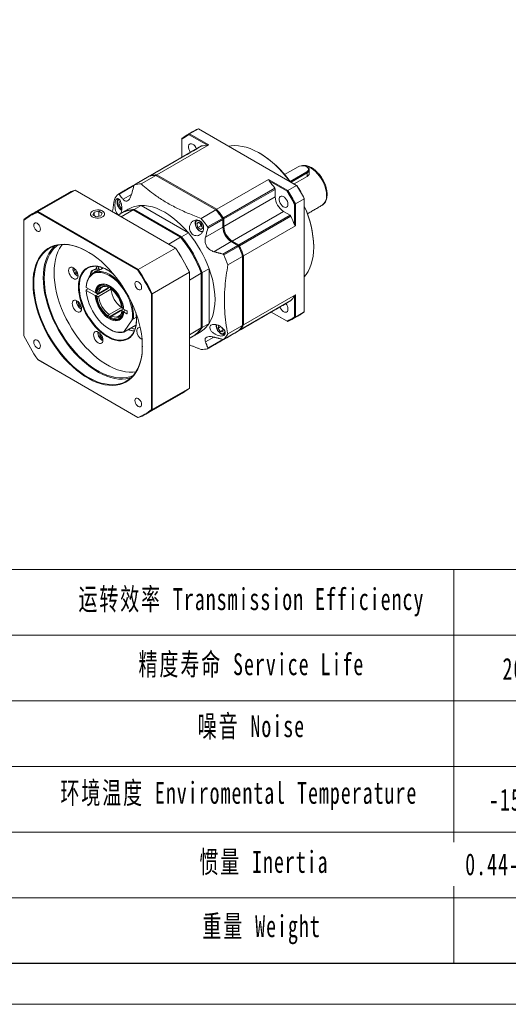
# Model space of a CAD drawing. Header units: millimetres. Extents: x -77 to 713, y -111 to 448.
# Tile 2 of 6: x 203 to 315, y -111 to 115. Entities that reach past the tile are written whole.
import ezdxf

# ---------------------------------------------------------------- set-up
doc = ezdxf.new("R2010")
doc.units = ezdxf.units.MM
doc.header["$LTSCALE"] = 1.2
doc.layers.get('0').update_dxf_attribs({"lineweight": 18})
doc.layers.add('SLD-0', color=7, linetype='Continuous', lineweight=18)
doc.layers.add('图框_外框线', color=7, linetype='Continuous', lineweight=18)
doc.styles.add('标准', font='txt', dxfattribs={"width": 0.667})

msp = doc.modelspace()

# ---------------------------------------------------------------- linework, layer by layer
at = {"color": 7, "linetype": 'Continuous', "lineweight": 15}
for p, q in [((245.8, 86.35), (241.67, 88.74)), ((243.78, 90.14), (241.74, 88.96)), ((241.74, 88.96), (246.13, 86.43)), ((266.27, 77.15), (243.78, 90.14)), ((244.49, 86.17), (232.73, 79.38)), ((246.13, 86.43), (234.25, 79.57)), ((239.98, 87.76), (239.98, 83.57)), ((266.59, 81.41), (263.51, 79.64)), ((232.5, 79.25), (229.11, 77.3)), ((234.02, 79.44), (230.63, 77.48)), ((232.73, 79.38), (232.71, 79.29)), ((247.74, 71.52), (234.02, 79.44)), ((234.25, 79.57), (247.97, 71.65)), ((264.76, 78.06), (268.58, 80.26)), ((268.71, 80.02), (265, 77.88)), ((268.71, 79.19), (265.73, 77.46)), ((268.71, 80.02), (268.58, 80.26)), ((268.71, 79.19), (268.71, 80.02)), ((228.98, 77.12), (225.55, 75.13)), ((228.91, 77.12), (229.02, 77.24)), ((247.97, 71.65), (259.85, 78.51)), ((259.85, 78.51), (264.23, 75.98)), ((264.08, 75.81), (259.94, 78.19)), ((264.23, 75.98), (266.27, 77.15)), ((215.49, 76.06), (206.96, 71.13)), ((238.48, 62.78), (215.49, 76.06)), ((228.41, 75.06), (226.49, 73.95)), ((249.49, 69.71), (261.25, 76.5)), ((261.35, 76.23), (249.58, 69.44)), ((261.35, 74.5), (249.58, 67.7)), ((261.35, 76.23), (261.35, 74.5)), ((225.52, 72.7), (225.6, 73.39)), ((226.06, 73.01), (225.52, 72.7)), ((226.04, 71.94), (225.52, 72.7)), ((225.6, 73.39), (225.94, 73.36)), ((229, 71.63), (230.59, 72.54)), ((241.45, 66.27), (230.59, 72.54)), ((265.77, 68.1), (265.77, 72.87)), ((268.03, 74.09), (266, 72.92)), ((266, 72.92), (266, 67.85)), ((268.03, 48.12), (268.03, 74.09)), ((272.06, 72.55), (272.12, 72.58)), ((229.83, 57.72), (206.9, 70.96)), ((206.96, 71.13), (229.95, 57.86)), ((219.85, 71.03), (219.56, 70.42)), ((219.56, 70.42), (220.34, 69.96)), ((220.92, 71.2), (219.85, 71.03)), ((219.85, 70.25), (219.85, 71.03)), ((220.34, 69.96), (221.41, 70.13)), ((221.7, 70.75), (220.92, 71.2)), ((220.92, 70.05), (220.92, 71.2)), ((221.41, 70.13), (221.7, 70.75)), ((226.19, 72.03), (226.04, 71.94)), ((226.2, 71.92), (226.04, 71.94)), ((228.8, 71.51), (226.08, 69.94)), ((239.66, 65.24), (228.8, 71.51)), ((229, 71.63), (239.86, 65.36)), ((244.35, 69.57), (247.74, 71.52)), ((263.27, 71.16), (251.51, 64.37)), ((253.01, 63.5), (264.78, 70.3)), ((264.96, 70.08), (253.19, 63.28)), ((263.27, 71.16), (264.78, 70.3)), ((203.75, 69.14), (203.75, 42.66)), ((243.4, 68.31), (243.8, 68.67)), ((243.91, 68.6), (243.4, 68.31)), ((243.65, 67.46), (243.4, 68.31)), ((244.33, 67.86), (243.65, 67.46)), ((243.8, 68.67), (244.45, 68.2)), ((244.2, 68.28), (244.17, 68.41)), ((244.33, 67.86), (244.2, 68.28)), ((244.61, 67.65), (244.33, 67.86)), ((244.45, 68.2), (244.7, 67.36)), ((245.87, 67.62), (249.26, 69.58)), ((249.36, 69.31), (245.93, 67.32)), ((249.26, 69.58), (249.31, 69.57)), ((249.49, 69.71), (249.31, 69.57)), ((249.36, 69.31), (249.36, 69.44)), ((249.58, 69.44), (249.36, 69.44)), ((249.36, 67.57), (249.36, 69.31)), ((249.58, 69.44), (249.58, 67.7)), ((266, 67.85), (254.12, 61)), ((241.45, 66.27), (239.86, 65.36)), ((244.3, 66.99), (243.65, 67.46)), ((244.7, 67.36), (244.3, 66.99)), ((249.36, 67.57), (245.37, 65.27)), ((249.58, 67.7), (249.36, 67.7)), ((239.66, 65.24), (236.94, 63.67)), ((251.28, 64.24), (247.29, 61.94)), ((249.35, 61.39), (252.78, 63.37)), ((252.78, 63.37), (251.28, 64.24)), ((251.51, 64.37), (251.39, 64.18)), ((251.51, 64.37), (253.01, 63.5)), ((252.78, 63.37), (252.9, 63.31)), ((252.9, 63.31), (253.01, 63.5)), ((252.99, 63.2), (253.19, 63.28)), ((238.48, 62.78), (229.95, 57.86)), ((252.97, 63.15), (249.58, 61.2)), ((252.97, 63.15), (252.99, 63.2)), ((254.12, 61), (254.12, 45.16)), ((253.89, 60.87), (250.5, 58.91)), ((253.89, 45.03), (253.89, 60.87)), ((215.35, 57.74), (215.47, 57.93)), ((215.54, 57.85), (215.35, 57.74)), ((215.63, 57.07), (215.35, 57.74)), ((215.94, 57.25), (215.63, 57.07)), ((216.1, 56.81), (215.63, 57.07)), ((219.82, 57.16), (219.98, 57.5)), ((219.98, 57.5), (220.79, 57.63)), ((219.98, 57.25), (219.98, 57.5)), ((221.87, 58.23), (221.87, 58.15)), ((241.7, 57.22), (233.17, 52.3)), ((241.7, 30.67), (241.7, 57.22)), ((244.41, 57.01), (241.7, 55.44)), ((244.41, 44.47), (244.41, 57.01)), ((244.61, 57.13), (246.2, 58.04)), ((244.61, 57.13), (244.61, 44.58)), ((246.2, 45.5), (246.2, 58.04)), ((220.08, 52.55), (218.03, 53.72)), ((218.03, 53.2), (218.49, 53.46)), ((218.03, 53.07), (220.08, 51.89)), ((220.3, 51.89), (223.13, 53.53)), ((220.3, 51.89), (223.02, 53.46)), ((220.51, 52.29), (220.3, 52.42)), ((220.87, 52.35), (223.63, 53.94)), ((223.7, 53.33), (220.87, 51.7)), ((223.02, 53.59), (223.03, 53.47)), ((223.13, 53.53), (223.02, 53.59)), ((223.06, 54.01), (223.06, 53.77)), ((223.63, 53.94), (223.29, 53.74)), ((223.59, 53.92), (223.72, 53.84)), ((223.63, 53.44), (223.63, 53.68)), ((223.73, 53.37), (223.68, 53.34)), ((223.68, 53.34), (223.7, 53.33)), ((232.98, 25.78), (232.98, 52.26)), ((233.17, 52.3), (233.17, 25.75)), ((254.12, 45.16), (266, 52.01)), ((266, 52.01), (266, 46.95)), ((216.17, 50.33), (216.26, 50.39)), ((216.27, 50.39), (216.17, 50.33)), ((216.32, 49.67), (216.17, 50.33)), ((216.66, 49.86), (216.32, 49.67)), ((216.83, 49.24), (216.32, 49.67)), ((220.3, 51.76), (220.51, 51.64)), ((253.19, 43.93), (264.96, 50.73)), ((265.77, 47), (265.77, 51.77)), ((216.9, 49.28), (216.83, 49.24)), ((216.92, 48.86), (216.96, 48.85)), ((226, 48.55), (223.18, 46.92)), ((223.29, 47.51), (226.12, 49.14)), ((226.27, 48.58), (223.85, 47.18)), ((225.9, 48.49), (226, 48.42)), ((225.9, 48.49), (226, 48.42)), ((226, 48.42), (226, 48.55)), ((226.12, 49.11), (226.17, 49.14)), ((226.12, 49.14), (226.12, 49.11)), ((226.39, 48.9), (226.18, 49.02)), ((226.18, 48.37), (226.39, 48.25)), ((226.27, 48.58), (226.61, 48.77)), ((226.57, 48.9), (226.57, 48.75)), ((227.33, 48.36), (226.61, 48.77)), ((227.07, 48.51), (226.61, 48.25)), ((227.07, 48.51), (226.61, 48.25)), ((226.61, 48.12), (227.33, 47.71)), ((227.42, 47.76), (227.33, 47.71)), ((227.42, 47.76), (227.42, 48.2)), ((260.45, 48.11), (264.08, 46.02)), ((264.23, 45.93), (260.45, 48.11)), ((261.29, 48.6), (261.28, 48.6)), ((266, 46.95), (268.03, 48.12)), ((223.06, 47.23), (223.06, 46.98)), ((223.63, 46.66), (223.63, 46.9)), ((226.72, 43.64), (228.59, 46.3)), ((228.85, 46.58), (229.52, 46.96)), ((246.2, 45.5), (244.61, 44.58)), ((221.15, 42.65), (221.13, 43.25)), ((226.68, 43.49), (229.4, 45.06)), ((229.4, 44.84), (229.1, 44.89)), ((244.41, 44.47), (241.7, 42.9)), ((248.25, 44.42), (248.33, 45.04)), ((248.85, 44.76), (248.25, 44.42)), ((248.77, 43.66), (248.25, 44.42)), ((249.42, 44.04), (248.77, 43.66)), ((249.37, 43.6), (248.77, 43.66)), ((249.19, 44.43), (249.06, 44.62)), ((249.43, 44.08), (249.19, 44.43)), ((249.45, 44.25), (249.37, 43.6)), ((249.58, 41.85), (252.97, 43.8)), ((250.5, 43.07), (253.89, 45.03)), ((253.11, 43.96), (253.19, 43.93)), ((221.47, 42.84), (221.15, 42.65)), ((221.61, 42.1), (221.15, 42.65)), ((221.78, 42.2), (221.61, 42.1)), ((221.8, 42.13), (221.61, 42.1)), ((247.26, 42.34), (245.37, 41.25)), ((245.93, 39.84), (249.36, 41.82)), ((249.49, 41.79), (249.32, 41.76)), ((206.9, 37.2), (229.83, 23.96)), ((229.95, 23.89), (206.96, 37.16)), ((241.7, 30.67), (233.17, 25.75))]:
    msp.add_line(p, q, dxfattribs=at)
at = {"color": 7, "linetype": 'Continuous', "lineweight": 15, "flags": 128}
for points in [[(243.34, 85.51), (243.17, 85.85), (242.94, 86.17), (242.68, 86.42), (242.4, 86.61), (242.13, 86.7), (241.89, 86.69), (241.68, 86.59), (241.54, 86.4), (241.46, 86.13), (241.46, 85.81), (241.54, 85.46), (241.68, 85.11), (241.89, 84.77), (241.94, 84.7)], [(244.46, 86.16), (244.47, 86.17), (244.49, 86.17)], [(264.73, 78.04), (264.63, 78.18), (263.82, 79.21), (262.99, 80.19), (262.12, 81.11), (261.22, 81.97), (260.31, 82.76), (259.38, 83.48), (258.44, 84.13), (257.5, 84.69), (256.56, 85.17), (255.63, 85.57), (254.71, 85.88), (253.8, 86.09), (252.92, 86.22), (252.07, 86.25), (251.25, 86.2), (250.75, 86.11)], [(268.58, 80.26), (268.82, 80.44), (268.96, 80.66), (268.99, 80.89), (268.9, 81.12), (268.71, 81.32), (268.43, 81.49), (268.07, 81.6), (267.68, 81.65), (267.28, 81.63), (266.91, 81.55), (266.59, 81.41)], [(273.13, 74.89), (273.09, 75.49), (272.98, 76.12), (272.81, 76.77), (272.57, 77.42), (272.28, 78.07), (271.93, 78.69), (271.53, 79.28), (271.09, 79.82), (270.62, 80.31), (270.13, 80.73), (269.63, 81.09), (269.13, 81.36), (268.63, 81.54), (268.15, 81.64), (267.69, 81.65), (267.69, 81.64)], [(268.71, 81.33), (268.97, 81.14), (269.13, 80.92), (269.18, 80.68), (269.13, 80.44), (268.97, 80.22), (268.71, 80.02)], [(232.5, 79.25), (232.48, 79.24), (232.47, 79.24)], [(264.29, 72.8), (264.25, 73.14), (264.14, 73.49), (263.97, 73.84), (263.74, 74.16), (263.48, 74.42), (263.2, 74.6), (262.93, 74.69), (262.69, 74.68), (262.48, 74.58), (262.34, 74.39), (262.26, 74.13), (262.26, 73.81), (262.34, 73.46), (262.48, 73.1), (262.69, 72.76), (262.93, 72.47), (263.2, 72.25), (263.48, 72.11), (263.74, 72.07), (263.97, 72.12), (264.14, 72.27), (264.25, 72.5), (264.29, 72.8)], [(225.64, 73.87), (225.58, 73.87), (225.39, 73.78), (225.25, 73.6), (225.17, 73.35), (225.17, 73.06), (225.23, 72.72)], [(230.59, 72.54), (231.43, 72.52), (232.31, 72.41), (233.22, 72.19), (234.14, 71.88), (235.07, 71.47), (236.02, 70.97), (236.96, 70.39), (237.89, 69.71), (238.81, 68.96), (239.72, 68.13), (240.6, 67.23), (241.45, 66.27)], [(219.48, 71.25), (219.22, 71.06), (219.06, 70.85), (219, 70.61), (219.04, 70.38), (219.18, 70.15), (219.41, 69.96), (219.71, 69.8), (220.08, 69.7), (220.48, 69.64), (220.88, 69.65), (221.28, 69.72), (221.63, 69.84), (221.92, 70), (222.13, 70.21), (222.24, 70.43), (222.25, 70.67), (222.16, 70.9), (221.98, 71.11), (221.71, 71.29), (221.37, 71.42), (220.99, 71.5), (220.58, 71.52), (220.17, 71.49), (219.8, 71.39), (219.48, 71.25)], [(219.49, 71.24), (219.24, 71.06), (219.08, 70.84), (219.01, 70.61), (219.05, 70.38), (219.19, 70.16), (219.42, 69.96), (219.72, 69.81), (220.08, 69.7), (220.48, 69.65), (220.88, 69.66), (221.27, 69.73), (221.62, 69.84), (221.91, 70.01), (222.11, 70.21), (222.23, 70.44), (222.24, 70.67), (222.15, 70.9), (221.97, 71.11), (221.7, 71.28), (221.36, 71.41), (220.98, 71.49), (220.58, 71.52), (220.18, 71.48), (219.81, 71.39), (219.49, 71.24)], [(207.54, 67.11), (207.5, 67.4), (207.39, 67.71), (207.22, 68.01), (207, 68.26), (206.77, 68.44), (206.53, 68.53), (206.31, 68.53), (206.14, 68.43), (206.04, 68.25), (206, 67.99), (206.04, 67.7), (206.14, 67.39), (206.31, 67.09), (206.53, 66.84), (206.77, 66.66), (207, 66.57), (207.22, 66.57), (207.39, 66.67), (207.5, 66.85), (207.54, 67.11)], [(243.68, 69.07), (243.46, 69.05), (243.27, 68.94), (243.15, 68.74), (243.09, 68.48), (243.1, 68.17), (243.19, 67.84), (243.33, 67.5), (243.53, 67.19), (243.77, 66.93), (244.03, 66.73), (244.29, 66.62), (244.53, 66.59), (244.74, 66.66), (244.85, 66.75)], [(244.2, 68.28), (244.18, 68.37), (244.18, 68.4)], [(205.83, 54.7), (205.87, 55.77), (205.97, 56.8), (206.15, 57.77), (206.4, 58.68), (206.72, 59.53), (207.1, 60.31), (207.55, 61.02), (208.06, 61.65), (208.63, 62.2), (209.25, 62.66), (209.93, 63.04), (210.66, 63.32), (211.43, 63.52), (212.24, 63.62), (213.08, 63.64), (213.96, 63.56), (214.86, 63.38), (215.78, 63.12), (216.71, 62.76), (217.66, 62.32), (218.6, 61.79), (219.55, 61.19), (220.49, 60.5), (221.42, 59.74), (222.33, 58.9), (223.22, 58.01), (224.08, 57.05), (224.91, 56.03), (225.7, 54.97), (226.44, 53.86), (227.15, 52.72), (227.8, 51.55), (228.4, 50.35), (228.94, 49.14), (229.42, 47.92), (229.83, 46.69), (230.18, 45.47), (230.46, 44.27), (230.68, 43.07), (230.82, 41.91), (230.89, 40.78), (230.89, 39.68), (230.82, 38.63), (230.68, 37.63), (230.46, 36.68), (230.18, 35.8), (229.83, 34.99), (229.42, 34.24), (228.94, 33.57), (228.4, 32.98), (227.8, 32.48), (227.15, 32.06), (226.44, 31.73), (225.7, 31.48), (224.91, 31.33), (224.08, 31.28), (223.22, 31.31), (222.33, 31.44), (221.42, 31.66), (220.49, 31.97), (219.55, 32.36), (218.6, 32.85), (217.66, 33.42), (216.71, 34.07), (215.78, 34.79), (214.86, 35.59), (213.96, 36.46), (213.08, 37.38), (212.24, 38.37), (211.43, 39.41), (210.66, 40.49), (209.93, 41.62), (209.25, 42.78), (208.63, 43.96), (208.06, 45.17), (207.55, 46.39), (207.1, 47.61), (206.72, 48.83), (206.4, 50.05), (206.15, 51.25), (205.97, 52.43), (205.87, 53.58), (205.83, 54.7)], [(218.41, 61.91), (217.75, 62.27), (216.81, 62.71), (215.89, 63.06), (214.97, 63.32), (214.08, 63.49), (213.21, 63.57), (212.37, 63.56), (211.57, 63.46), (210.8, 63.26), (210.08, 62.98), (209.41, 62.6), (208.79, 62.14), (208.23, 61.6), (207.72, 60.97), (207.27, 60.27), (206.89, 59.5), (206.58, 58.65), (206.33, 57.75), (206.15, 56.78), (206.05, 55.76), (206.01, 54.7)], [(208.18, 55.95), (208.22, 57.02), (208.33, 58.03), (208.5, 59), (208.75, 59.91), (209.07, 60.75), (209.45, 61.53), (209.89, 62.23), (210.4, 62.85), (210.81, 63.26)], [(208.41, 55.82), (208.45, 56.88), (208.55, 57.89), (208.73, 58.85), (208.98, 59.75), (209.3, 60.58), (209.68, 61.35), (210.13, 62.04), (210.64, 62.65), (211.2, 63.18), (211.56, 63.45)], [(210.67, 57.13), (210.71, 58.18), (210.82, 59.2), (210.99, 60.15), (211.24, 61.05), (211.56, 61.89), (211.94, 62.65), (212.39, 63.34), (212.56, 63.57)], [(268.03, 56.17), (268.48, 56.72), (268.92, 57.43), (269.3, 58.2), (269.62, 59.04), (269.86, 59.95), (270.04, 60.92), (270.15, 61.94), (270.18, 63)], [(229.42, 34.37), (228.73, 34.31), (227.89, 34.31), (227.02, 34.41), (226.13, 34.6), (225.22, 34.88), (224.29, 35.25), (223.36, 35.7), (222.42, 36.24), (221.49, 36.86), (220.57, 37.56), (219.65, 38.33), (218.76, 39.18), (217.89, 40.08), (217.06, 41.05), (216.25, 42.06), (215.48, 43.13), (214.76, 44.23), (214.09, 45.37), (213.47, 46.54), (212.9, 47.72), (212.39, 48.92), (211.94, 50.13), (211.56, 51.34), (211.24, 52.54), (210.99, 53.72), (210.82, 54.89), (210.71, 56.02), (210.67, 57.13)], [(214, 57.62), (214.04, 57.92), (214.15, 58.16), (214.32, 58.32), (214.54, 58.38), (214.8, 58.36), (215.08, 58.24), (215.36, 58.04), (215.62, 57.76), (215.84, 57.44), (216.01, 57.08), (216.12, 56.72), (216.15, 56.38), (216.12, 56.08), (216.01, 55.84), (215.84, 55.68), (215.62, 55.61), (215.36, 55.64), (215.08, 55.76), (214.8, 55.96), (214.54, 56.24), (214.32, 56.56), (214.15, 56.92), (214.04, 57.28), (214, 57.62)], [(216.24, 53.91), (216.27, 54.68), (216.38, 55.4), (216.55, 56.07), (216.8, 56.67), (217.1, 57.2), (217.47, 57.65), (217.9, 58.03), (218.37, 58.32), (218.9, 58.52), (219.47, 58.63), (220.07, 58.66), (220.71, 58.59), (221.36, 58.43), (222.04, 58.18), (222.72, 57.85), (223.41, 57.43), (224.08, 56.94), (224.38, 56.7)], [(222.94, 57.73), (222.3, 58.06), (221.62, 58.32), (220.95, 58.5), (220.31, 58.59), (219.7, 58.58), (219.13, 58.48), (218.59, 58.29), (218.11, 58.01), (217.67, 57.64), (217.3, 57.19), (216.99, 56.67), (216.74, 56.07), (216.56, 55.4), (216.46, 54.68), (216.42, 53.91)], [(218.03, 53.86), (218.1, 54.53), (218.24, 55.15), (218.45, 55.71), (218.72, 56.19), (219.05, 56.61), (219.44, 56.94), (219.88, 57.18), (220.37, 57.34), (220.9, 57.41), (221.47, 57.38), (222.06, 57.27), (222.67, 57.06), (223.28, 56.77), (223.9, 56.39), (224.52, 55.94), (225.12, 55.41), (225.7, 54.82), (226.24, 54.17)], [(228.59, 46.3), (228.66, 46.97), (228.65, 47.69), (228.57, 48.44), (228.42, 49.22), (228.21, 50.01), (227.93, 50.81), (227.58, 51.6), (227.18, 52.37), (226.73, 53.12), (226.23, 53.83), (225.69, 54.49), (225.12, 55.09), (224.53, 55.63), (223.92, 56.1), (223.31, 56.5), (222.69, 56.8), (222.08, 57.03), (221.49, 57.16), (220.93, 57.2), (220.39, 57.14), (219.9, 57), (219.45, 56.76), (219.06, 56.44), (218.72, 56.04), (218.45, 55.56), (218.24, 55.01), (218.1, 54.39), (218.03, 53.72)], [(219.1, 56.66), (219.04, 56.8), (219.03, 56.93)], [(221.23, 57.83), (220.92, 57.89), (220.55, 57.91), (220.19, 57.87), (219.86, 57.77), (219.58, 57.63), (219.39, 57.45), (219.28, 57.24), (219.28, 57.03), (219.35, 56.87)], [(220.22, 57.95), (220.27, 58.11), (220.46, 58.58)], [(220.52, 58.57), (220.36, 58.16), (220.29, 57.93)], [(220.8, 57.95), (220.95, 58.5), (220.95, 58.5)], [(221.49, 58), (221.51, 58.04), (221.62, 58.32)], [(221.81, 58.26), (221.72, 58.17), (221.61, 58.06)], [(246.2, 58.04), (246.61, 56.82), (246.95, 55.61), (247.21, 54.42), (247.4, 53.24), (247.52, 52.09), (247.56, 50.99), (247.52, 49.92), (247.4, 48.91), (247.21, 47.95), (246.95, 47.06), (246.61, 46.24), (246.2, 45.5)], [(206.01, 54.7), (206.05, 53.59), (206.15, 52.45), (206.33, 51.28), (206.58, 50.08), (206.89, 48.88), (207.27, 47.66), (207.72, 46.45), (208.23, 45.24), (208.79, 44.04), (209.41, 42.86), (210.08, 41.71), (210.8, 40.6), (211.57, 39.52), (212.37, 38.49), (213.21, 37.51), (214.08, 36.59), (214.97, 35.73), (215.89, 34.94), (216.81, 34.21), (217.75, 33.57), (218.69, 33.01), (219.63, 32.53), (220.57, 32.13), (221.49, 31.82), (222.39, 31.61), (223.27, 31.48), (224.13, 31.44), (224.95, 31.5), (225.73, 31.65), (226.48, 31.89), (227.17, 32.22), (227.82, 32.64), (228.41, 33.14), (228.95, 33.73), (229.43, 34.39), (229.84, 35.13), (230.19, 35.94), (230.47, 36.81), (230.68, 37.75), (230.82, 38.74), (230.89, 39.79), (230.9, 40.27)], [(228.28, 33.01), (227.91, 32.91), (227.12, 32.76), (226.3, 32.7), (225.45, 32.73), (224.56, 32.86), (223.66, 33.08), (222.74, 33.38), (221.81, 33.78), (220.86, 34.26), (219.92, 34.82), (218.99, 35.47), (218.06, 36.19), (217.14, 36.98), (216.25, 37.84), (215.38, 38.76), (214.54, 39.74), (213.74, 40.77), (212.98, 41.85), (212.26, 42.97), (211.58, 44.12), (210.96, 45.29), (210.4, 46.49), (209.89, 47.7), (209.45, 48.92), (209.07, 50.13), (208.75, 51.34), (208.5, 52.53), (208.33, 53.7), (208.22, 54.84), (208.18, 55.95)], [(228.81, 33.56), (228.76, 33.54), (228.04, 33.27), (227.27, 33.09), (226.47, 33), (225.63, 33), (224.76, 33.1), (223.87, 33.29), (222.96, 33.57), (222.03, 33.94), (221.1, 34.4), (220.16, 34.94), (219.23, 35.56), (218.3, 36.26), (217.39, 37.03), (216.5, 37.87), (215.63, 38.78), (214.79, 39.74), (213.99, 40.76), (213.22, 41.82), (212.5, 42.92), (211.83, 44.06), (211.2, 45.23), (210.64, 46.42), (210.13, 47.62), (209.68, 48.83), (209.3, 50.03), (208.98, 51.23), (208.73, 52.42), (208.55, 53.58), (208.45, 54.72), (208.41, 55.82)], [(220.08, 52.55), (220.15, 53.06), (220.3, 53.51), (220.52, 53.89), (220.79, 54.19), (221.13, 54.4), (221.51, 54.53), (221.93, 54.57), (222.38, 54.51), (222.86, 54.36), (223.34, 54.12), (223.83, 53.8), (224.3, 53.4), (224.76, 52.94), (225.18, 52.41), (225.56, 51.84), (225.9, 51.24), (226.17, 50.62), (226.39, 49.99), (226.54, 49.37), (226.61, 48.77)], [(223.38, 54.1), (223.21, 54.19), (222.72, 54.38), (222.25, 54.48), (221.81, 54.47), (221.41, 54.37), (221.06, 54.17), (220.77, 53.88), (220.54, 53.51), (220.38, 53.06), (220.3, 52.55)], [(220.3, 52.55), (220.38, 53.06), (220.54, 53.5), (220.76, 53.88), (221.05, 54.17), (221.4, 54.37), (221.79, 54.47), (222.23, 54.48), (222.69, 54.39), (223.18, 54.2)], [(223.06, 54.01), (222.6, 54.18), (222.15, 54.27), (221.74, 54.26), (221.36, 54.16), (221.03, 53.97), (220.75, 53.69), (220.53, 53.33), (220.38, 52.9), (220.3, 52.42)], [(230.74, 53.71), (230.7, 54.01), (230.59, 54.32), (230.42, 54.62), (230.2, 54.87), (229.97, 55.05), (229.73, 55.14), (229.51, 55.14), (229.34, 55.04), (229.24, 54.85), (229.2, 54.6), (229.24, 54.31), (229.34, 53.99), (229.51, 53.7), (229.73, 53.45), (229.97, 53.27), (230.2, 53.18), (230.42, 53.18), (230.59, 53.28), (230.7, 53.46), (230.74, 53.71)], [(229.38, 48.04), (229.47, 47.46), (229.54, 46.63), (229.54, 45.84), (229.47, 45.09), (229.33, 44.4), (229.12, 43.77), (228.84, 43.2), (228.51, 42.71), (228.11, 42.29), (227.66, 41.96), (227.15, 41.71), (226.61, 41.55), (226.02, 41.49), (225.4, 41.51), (224.75, 41.62), (224.08, 41.83), (223.41, 42.12), (222.72, 42.49), (222.04, 42.95), (221.36, 43.48), (220.71, 44.08), (220.07, 44.74), (219.47, 45.46), (218.9, 46.23), (218.37, 47.04), (217.9, 47.88), (217.47, 48.75), (217.1, 49.63), (216.8, 50.51), (216.55, 51.39), (216.38, 52.26), (216.27, 53.1), (216.24, 53.91), (216.24, 53.91)], [(216.42, 53.91), (216.46, 53.1), (216.56, 52.25), (216.74, 51.38), (216.99, 50.5), (217.3, 49.62), (217.67, 48.73), (218.11, 47.87), (218.59, 47.03), (219.13, 46.22), (219.7, 45.46), (220.31, 44.74), (220.95, 44.09), (221.62, 43.5), (222.3, 42.98), (222.98, 42.55), (223.67, 42.19), (224.35, 41.92), (225.01, 41.75), (225.65, 41.66), (226.26, 41.67), (226.84, 41.77), (227.37, 41.96), (227.86, 42.24), (228.29, 42.6), (228.67, 43.05), (228.98, 43.58), (229.22, 44.18), (229.4, 44.84), (229.51, 45.56), (229.54, 46.28)], [(218.03, 53.07), (218.1, 52.32), (218.24, 51.55), (218.45, 50.76), (218.72, 49.96), (219.06, 49.17), (219.45, 48.39), (219.9, 47.65), (220.39, 46.93), (220.92, 46.26), (221.49, 45.65), (222.08, 45.1), (222.68, 44.62), (223.3, 44.22), (223.92, 43.9), (224.52, 43.66), (225.12, 43.52), (225.69, 43.47), (226.22, 43.51), (226.72, 43.64)], [(220.87, 52.35), (220.96, 52.82), (221.12, 53.23), (221.35, 53.55), (221.65, 53.79), (222, 53.93), (222.4, 53.97), (222.47, 53.97)], [(214.81, 50.07), (214.85, 50.37), (214.96, 50.6), (215.13, 50.76), (215.35, 50.83), (215.61, 50.8), (215.89, 50.69), (216.16, 50.48), (216.42, 50.21), (216.65, 49.88), (216.82, 49.53), (216.92, 49.17), (216.96, 48.82), (216.92, 48.52), (216.82, 48.29), (216.65, 48.13), (216.42, 48.06), (216.16, 48.09), (215.89, 48.2), (215.61, 48.41), (215.35, 48.68), (215.13, 49.01), (214.96, 49.36), (214.85, 49.72), (214.81, 50.07)], [(226.61, 48.12), (226.54, 47.61), (226.39, 47.16), (226.17, 46.78), (225.9, 46.48), (225.56, 46.26), (225.18, 46.13), (224.76, 46.1), (224.3, 46.16), (223.83, 46.31), (223.34, 46.54), (222.86, 46.87), (222.38, 47.26), (221.93, 47.73), (221.51, 48.25), (221.13, 48.82), (220.79, 49.42), (220.52, 50.04), (220.3, 50.67), (220.15, 51.29), (220.08, 51.89)], [(264.96, 50.73), (264.94, 50.71), (264.94, 50.7)], [(223.09, 46.97), (223.21, 46.89), (223.7, 46.61), (224.19, 46.42), (224.66, 46.32), (225.1, 46.32), (225.5, 46.42), (225.85, 46.62), (226.15, 46.91), (226.37, 47.29), (226.53, 47.74), (226.61, 48.25)], [(223.63, 46.66), (224.09, 46.48), (224.54, 46.4), (224.95, 46.41), (225.33, 46.51), (225.66, 46.7), (225.94, 46.98), (226.16, 47.33), (226.31, 47.76), (226.39, 48.25)], [(226.61, 48.25), (226.53, 47.74), (226.38, 47.29), (226.15, 46.92), (225.86, 46.63), (225.52, 46.43), (225.12, 46.32), (224.69, 46.32), (224.22, 46.41), (223.74, 46.59)], [(225.99, 48.42), (225.93, 48.46), (225.89, 48.49)], [(262.41, 49.25), (262.48, 49.08), (262.69, 48.74), (262.93, 48.45), (263.2, 48.23), (263.48, 48.09), (263.74, 48.05), (263.97, 48.11), (264.14, 48.25), (264.25, 48.48), (264.29, 48.78)], [(247.93, 45.2), (247.89, 44.93), (247.92, 44.61), (248.02, 44.28), (248.18, 43.95), (248.39, 43.65), (248.64, 43.4), (248.9, 43.22), (249.16, 43.13), (249.39, 43.13), (249.59, 43.22), (249.73, 43.39), (249.8, 43.64), (249.81, 43.69)], [(219.72, 42.88), (219.76, 43.18), (219.87, 43.41), (220.04, 43.57), (220.26, 43.64), (220.52, 43.62), (220.8, 43.5), (221.08, 43.3), (221.34, 43.02), (221.56, 42.7), (221.73, 42.34), (221.84, 41.98), (221.87, 41.64), (221.84, 41.34), (221.73, 41.1), (221.56, 40.94), (221.34, 40.87), (221.08, 40.9), (220.8, 41.02), (220.52, 41.22), (220.26, 41.49), (220.04, 41.82), (219.87, 42.17), (219.76, 42.54), (219.72, 42.88)], [(229.63, 43.76), (229.67, 44.06), (229.78, 44.3), (229.95, 44.46), (230.17, 44.53), (230.41, 44.51)], [(249.19, 44.43), (249.13, 44.52), (249.1, 44.59)], [(252.94, 43.78), (252.95, 43.79), (252.97, 43.8)], [(207.54, 40.32), (207.5, 40.61), (207.39, 40.92), (207.22, 41.22), (207, 41.47), (206.77, 41.65), (206.53, 41.74), (206.31, 41.74), (206.14, 41.64), (206.04, 41.46), (206, 41.2), (206.04, 40.91), (206.14, 40.6), (206.31, 40.3), (206.53, 40.05), (206.77, 39.87), (207, 39.78), (207.22, 39.78), (207.39, 39.88), (207.5, 40.06), (207.54, 40.32)], [(230.74, 26.92), (230.7, 27.22), (230.59, 27.53), (230.42, 27.82), (230.2, 28.07), (229.97, 28.26), (229.73, 28.35), (229.51, 28.35), (229.34, 28.25), (229.24, 28.06), (229.2, 27.81), (229.24, 27.51), (229.34, 27.2), (229.51, 26.91), (229.73, 26.66), (229.97, 26.48), (230.2, 26.38), (230.42, 26.39), (230.59, 26.49), (230.7, 26.67), (230.74, 26.92)]]:
    msp.add_lwpolyline(points, dxfattribs=at)
at = {"color": 7, "linetype": 'Continuous', "lineweight": 15}
for centre, radius, start, end in [((244.89, 81.46), 8.13, 112.8038, 127.2069), ((244.83, 81.31), 8.08, 113.0472, 126.9636), ((246.94, 82.63), 8.15, 112.8081, 119.9899), ((246.24, 78.3), 8.07, 93.0823, 102.4863), ((245.47, 64.26), 23.72, 35.3765, 58.5225), ((234.26, 71.29), 8.15, 91.6631, 102.4519), ((232.76, 79.26), 0.125, 105.0849, 171.1489), ((234.49, 71.42), 8.15, 91.6631, 102.4519), ((228.89, 76.99), 0.155, 53.1598, 115.5297), ((230.87, 69.34), 8.15, 91.6631, 102.4519), ((233.63, 56.46), 34.12, 35.9583, 39.552), ((230.74, 54.6), 42.08, 27.595, 32.405), ((231.01, 54.76), 41.8, 27.6765, 32.3235), ((218.24, 67.57), 8.92, 107.9677, 119.9623), ((231.42, 69.65), 8.15, 137.558, 148.3453), ((260.87, 76.21), 0.484, 2.4554, 37.0753), ((265.53, 74.69), 4.18, 182.6055, 237.3945), ((228.75, 53.45), 41.8, 27.6765, 32.3235), ((228.71, 53.43), 42.08, 27.595, 32.405), ((270.55, 74.64), 2.58, 307.1809, 5.6597), ((227.2, 73.25), 2.03, 195.0807, 239.6573), ((230.75, 66.68), 5.86, 91.564, 119.5345), ((246.68, 62.57), 23.51, 1.3683, 24.7307), ((246.48, 62.44), 23.71, 1.3641, 24.6259), ((209.7, 62.69), 8.88, 107.9475, 132.0632), ((209.65, 62.56), 8.83, 108.1121, 131.8987), ((228.96, 65.65), 5.86, 91.564, 119.5345), ((229.15, 65.81), 5.82, 91.4864, 120.8009), ((221.75, 49.62), 33.99, 35.9531, 40.1149), ((221.99, 49.76), 33.74, 35.9537, 40.0484), ((221.99, 49.76), 33.74, 35.9537, 40.0484), ((221.97, 49.75), 33.99, 35.9531, 40.1149), ((264.52, 69.89), 0.484, 22.9239, 57.5461), ((233.8, 56.17), 34.13, 20.4483, 24.0419), ((243.2, 67.38), 1.75, 19.0651, 74.2104), ((245.46, 68.65), 1.31, 196.5128, 229.4684), ((218.36, 47.67), 33.99, 35.9531, 40.1149), ((248.87, 69.29), 0.484, 2.4554, 37.0753), ((249.12, 69.43), 0.242, 2.4554, 37.0753), ((249.12, 69.43), 0.242, 2.4554, 37.0753), ((249.1, 69.42), 0.484, 2.4554, 37.0753), ((220.11, 48.47), 27.79, 20.1547, 39.8453), ((253.78, 67.9), 4.43, 182.6055, 237.3945), ((253.78, 67.9), 4.43, 182.6055, 237.3945), ((253.53, 67.76), 4.18, 182.6055, 237.3945), ((253.76, 67.89), 4.18, 182.6055, 237.3945), ((218.32, 47.43), 27.79, 20.1547, 39.8453), ((218.53, 47.55), 27.58, 20.2214, 39.7786), ((218.53, 47.55), 27.79, 20.1547, 39.8453), ((252.52, 62.97), 0.484, 22.9239, 57.5461), ((252.77, 63.1), 0.242, 22.9239, 57.5461), ((252.77, 63.1), 0.242, 22.9239, 57.5461), ((252.75, 63.1), 0.484, 22.9239, 57.5461), ((222.15, 49.43), 33.99, 19.8854, 24.047), ((200.7, 37.26), 45.59, 25.9604, 34.0396), ((200.92, 37.39), 45.37, 26.0161, 33.9839), ((218.54, 47.35), 33.99, 19.8854, 24.047), ((221.93, 49.3), 33.99, 19.8854, 24.047), ((222.17, 49.45), 33.74, 19.9519, 24.0464), ((222.17, 49.45), 33.74, 19.9519, 24.0464), ((216.6, 57.9), 1.53, 167.574, 223.5005), ((216.42, 57.54), 1.16, 216.6457, 256.8042), ((192.21, 32.36), 45.37, 26.0161, 33.9839), ((192.17, 32.34), 45.59, 25.9604, 34.0396), ((222.18, 52.35), 1.67, 58.1428, 181.868), ((219.63, 48.19), 6.79, 6.0419, 53.9581), ((219.85, 48.32), 6.36, 6.3829, 53.6171), ((229.74, 54.02), 6.08, 186.5618, 233.4382), ((217.45, 50.34), 1.57, 167.7742, 250.4108), ((227.06, 52.48), 6.79, 186.0419, 233.9581), ((226.84, 52.35), 6.36, 186.3829, 233.6171), ((226.91, 52.39), 6.08, 186.5618, 233.4382), ((219.4, 47.22), 9.47, 356.149, 23.0264), ((262.08, 48.67), 2.21, 2.6795, 38.6271), ((259.01, 56.17), 8.07, 317.5235, 326.9263), ((224.51, 48.32), 1.67, 238.1428, 1.868), ((224.68, 48.51), 1.56, 238.1195, 331.2514), ((227.22, 48.19), 0.197, 2.6055, 57.3945), ((227.36, 47.75), 0.0559, 230.7967, 9.214), ((263.11, 54.61), 8.14, 300.0039, 307.2035), ((241.25, 48.52), 5.8, 300.3176, 328.5886), ((247.18, 49.43), 8.15, 317.558, 328.3453), ((260.91, 53.45), 8.08, 293.0472, 306.9636), ((261.08, 53.43), 8.13, 292.8038, 307.2069), ((222.31, 43.13), 1.53, 166.5569, 253.4377), ((225.86, 47.83), 4.42, 236.974, 280.7106), ((229.62, 49.22), 5.54, 249.0591, 263.9431), ((229.72, 49.3), 5.57, 249.0776, 263.2094), ((230.38, 49.86), 5.8, 249.1975, 258.464), ((231.9, 43.84), 2.27, 181.9062, 241.8626), ((239.43, 47.52), 5.84, 300.4015, 328.5047), ((239.67, 47.6), 5.79, 299.1092, 328.6082), ((250.17, 45.09), 1.18, 213.8137, 231.8562), ((243.57, 47.35), 8.15, 317.558, 328.3453), ((246.95, 49.3), 8.15, 317.558, 328.3453), ((253.11, 44.03), 0.13, 250.1338, 313.6208), ((244.53, 62.56), 45.37, 206.0161, 213.9839), ((249.19, 41.8), 0.164, 306.2504, 5.0618), ((244.12, 47.66), 8.15, 271.6631, 282.4519), ((235.73, 37.29), 8.91, 300.0279, 312.0473), ((227.09, 32.35), 8.83, 288.1121, 311.8987), ((227.22, 32.34), 8.88, 287.9475, 312.0632)]:
    msp.add_arc(centre, radius, start, end, dxfattribs=at)
for major_axis, ratio, start_param, end_param in [((14.71, 25.47), 0.577335, 0.485168, 0.501414), ((14.71, 25.47), 0.577335, 5.781852, 5.798098), ((29.42, 0), 0.577382, 0.485128, 0.501374), ((29.42, 0), 0.577382, 5.781811, 5.798058)]:
    msp.add_ellipse((239.98, 59.93), major_axis=major_axis, ratio=ratio, start_param=start_param, end_param=end_param, dxfattribs=at)
for points, degree in [([(242.86, 89.68), (240.83, 88.51)], 1), ([(241.74, 88.96), (241.72, 88.89), (241.69, 88.81), (241.67, 88.74)], 3), ([(244.46, 86.16), (232.7, 79.37)], 1), ([(239.98, 87.94), (239.98, 87.88), (239.98, 87.82), (239.98, 87.76)], 3), ([(257.85, 84.49), (257.74, 84.56)], 1), ([(268.71, 81.33), (268.58, 81.41)], 1), ([(232.47, 79.24), (229.08, 77.28)], 1), ([(232.69, 79.36), (232.48, 79.24)], 1), ([(234.25, 79.57), (234.22, 79.5), (234.19, 79.43), (234.16, 79.36)], 3), ([(269.18, 79.88), (269.18, 80.68)], 1), ([(228.82, 77.13), (225.43, 75.17)], 1), ([(266.27, 77.15), (266.29, 77.14), (266.32, 77.13), (266.34, 77.11)], 3), ([(213.79, 75.3), (205.26, 70.37)], 1), ([(264.08, 75.81), (264.13, 75.86), (264.18, 75.92), (264.23, 75.98)], 3), ([(265.77, 72.87), (265.85, 72.89), (265.92, 72.9), (266, 72.92)], 3), ([(268.03, 74.18), (268.03, 74.15), (268.03, 74.12), (268.03, 74.09)], 3), ([(268.75, 70.63), (272.06, 72.55)], 1), ([(206.9, 70.96), (206.96, 71.13)], 1), ([(219.49, 71.24), (219.48, 71.24)], 1), ([(221.78, 71.24), (221.77, 71.24)], 1), ([(226.07, 70.75), (225.38, 70.35)], 1), ([(227.86, 71.78), (226.27, 70.87)], 1), ([(228.93, 71.44), (229, 71.63)], 1), ([(247.74, 71.52), (247.82, 71.47)], 1), ([(247.82, 71.47), (247.87, 71.53), (247.92, 71.59), (247.97, 71.65)], 3), ([(203.75, 69.28), (203.75, 69.14)], 1), ([(239.73, 65.2), (239.66, 65.24)], 1), ([(239.86, 65.36), (239.74, 65.19)], 1), ([(238.54, 62.75), (238.48, 62.78)], 1), ([(249.35, 61.39), (247.29, 61.94)], 1), ([(254.12, 61), (254.04, 60.98), (253.97, 60.97), (253.89, 60.96)], 3), ([(253.89, 60.87), (253.89, 60.96)], 1), ([(270.18, 63), (270.18, 63.13)], 1), ([(219.03, 56.93), (219.03, 56.58)], 1), ([(219.79, 57.15), (219.62, 57.05)], 1), ([(229.83, 57.72), (229.95, 57.86)], 1), ([(241.7, 57.22), (241.7, 57.29)], 1), ([(244.41, 57.1), (244.61, 57.13)], 1), ([(244.41, 57.01), (244.41, 57.09)], 1), ([(218.03, 53.72), (218.03, 53.86)], 1), ([(218.03, 53.2), (218.03, 53.07)], 1), ([(220.3, 52.55), (220.08, 52.55)], 1), ([(223.02, 53.46), (223.02, 53.59)], 1), ([(232.98, 52.26), (233.17, 52.3)], 1), ([(220.08, 51.89), (220.3, 51.89)], 1), ([(253.17, 43.91), (264.94, 50.7)], 1), ([(226.61, 48.25), (226.61, 48.12)], 1), ([(249.52, 41.8), (261.28, 48.6)], 1), ([(265.15, 46.38), (267.18, 47.56)], 1), ([(228.85, 46.58), (228.59, 46.3)], 1), ([(254.12, 45.16), (254.04, 45.17), (253.97, 45.18), (253.89, 45.19)], 3), ([(264.23, 45.93), (264.18, 45.96), (264.13, 45.99), (264.08, 46.02)], 3), ([(266, 46.95), (265.92, 46.96), (265.85, 46.98), (265.77, 47)], 3), ([(223.34, 44.19), (223.46, 44.13)], 1), ([(226.72, 43.64), (226.68, 43.49)], 1), ([(242.59, 42.6), (244.18, 43.51)], 1), ([(244.61, 44.58), (244.41, 44.61)], 1), ([(249.55, 41.82), (252.94, 43.78)], 1), ([(241.7, 42.08), (242.39, 42.48)], 1), ([(245.93, 39.84), (245.37, 41.25)], 1), ([(245.9, 39.72), (249.29, 41.67)], 1), ([(247.29, 42.36), (249.35, 41.82)], 1), ([(244.35, 39.52), (241.7, 40.57)], 1), ([(206.96, 37.16), (206.9, 37.2)], 1), ([(231.66, 24.65), (240.19, 29.57)], 1), ([(232.98, 25.78), (233.17, 25.75)], 1), ([(229.95, 23.89), (229.83, 23.96)], 1)]:
    msp.add_open_spline(points, degree=degree, dxfattribs=at)
for points, knots in [([(272.12, 72.59), (272.18, 72.63), (272.36, 72.73), (272.62, 72.99), (272.87, 73.35), (273.07, 73.78), (273.2, 74.26), (273.26, 74.7), (273.27, 75.09), (273.26, 75.49), (273.2, 76), (273.06, 76.61), (272.87, 77.24), (272.61, 77.86), (272.31, 78.46), (271.95, 79.04), (271.56, 79.58), (271.13, 80.08), (270.66, 80.53), (270.18, 80.91), (269.68, 81.23), (269.18, 81.47), (268.67, 81.64), (268.18, 81.7), (267.81, 81.7), (267.62, 81.65), (267.57, 81.64)], [0, 0, 0, 0, 0.021317, 0.064052, 0.107018, 0.150833, 0.195731, 0.241539, 0.2654, 0.290193, 0.336732, 0.383189, 0.429545, 0.47581, 0.522019, 0.568214, 0.614439, 0.660733, 0.707144, 0.75372, 0.800493, 0.847454, 0.89446, 0.941149, 0.987023, 1, 1, 1, 1]), ([(269.18, 79.95), (269.18, 79.9), (269.18, 79.79), (269.12, 79.62), (269.02, 79.45), (268.89, 79.3), (268.77, 79.22), (268.71, 79.19)], [0, 0, 0, 0, 0.153147, 0.371742, 0.586347, 0.807685, 1, 1, 1, 1]), ([(228.97, 77.11), (228.83, 76.59), (228.64, 75.91), (228.46, 75.22), (228.41, 75.06)], [0, 0, 0, 0, 0.758724, 1, 1, 1, 1]), ([(229.11, 77.3), (229.09, 77.29), (229.06, 77.27), (229.01, 77.21), (228.98, 77.14), (228.97, 77.11)], [0, 0, 0, 0, 0.317727, 0.635017, 1, 1, 1, 1]), ([(230.63, 77.48), (231.14, 77.04), (232.17, 76.15), (233.98, 74.77), (236.12, 73.37), (238.65, 71.98), (241.39, 70.7), (243.36, 69.95), (244.35, 69.57)], [0, 0, 0, 0, 0.1416383, 0.2836828, 0.4596444, 0.6368999, 0.8179236, 1, 1, 1, 1]), ([(225.55, 75.13), (225.53, 75.15), (225.5, 75.18), (225.45, 75.19), (225.42, 75.17), (225.41, 75.15)], [0, 0, 0, 0, 0.352618, 0.70624, 1, 1, 1, 1]), ([(226.49, 73.95), (226.41, 74.04), (226.09, 74.44), (225.78, 74.83), (225.55, 75.13)], [0, 0, 0, 0, 0.241276, 1, 1, 1, 1]), ([(228.41, 75.06), (228.33, 74.79), (228.16, 74.26), (227.75, 73.73), (227.32, 73.5), (226.88, 73.56), (226.62, 73.81), (226.49, 73.95)], [0, 0, 0, 0, 0.207847, 0.416401, 0.609922, 0.795298, 1, 1, 1, 1]), ([(224.07, 71.1), (224.08, 71.23), (224.18, 72.16), (224.34, 73.11), (224.48, 73.93)], [0, 0, 0, 0, 0.138072, 1, 1, 1, 1]), ([(225.41, 70.37), (225.34, 70.41), (225.19, 70.49), (224.97, 70.85), (224.76, 71.39), (224.63, 72.07), (224.59, 72.78), (224.66, 73.39), (224.82, 73.83), (225.04, 74.08), (225.29, 74.14), (225.55, 74.02), (225.8, 73.71), (226.02, 73.22), (226.17, 72.58), (226.22, 71.87), (226.15, 71.22), (226.05, 70.81), (225.98, 70.7), (225.97, 70.69)], [0, 0, 0, 0, 0.04699, 0.109059, 0.17695, 0.247768, 0.317017, 0.381157, 0.439598, 0.494299, 0.548119, 0.603717, 0.663151, 0.727551, 0.796516, 0.867395, 0.935498, 0.996783, 1, 1, 1, 1]), ([(225.41, 74.05), (225.37, 74.02), (225.27, 73.94), (225.16, 73.74), (225.09, 73.47), (225.08, 73.16), (225.13, 72.91), (225.18, 72.72), (225.25, 72.51), (225.39, 72.23), (225.6, 71.91), (225.85, 71.64), (226.04, 71.48), (226.15, 71.43), (226.16, 71.43)], [0, 0, 0, 0, 0.059955, 0.157155, 0.258077, 0.364692, 0.469581, 0.491541, 0.549769, 0.659116, 0.768571, 0.878509, 0.989511, 1, 1, 1, 1]), ([(244.28, 65.96), (244.11, 65.85), (243.76, 65.62), (243.15, 65.58), (242.57, 65.76), (242.12, 66.13), (241.84, 66.61), (241.7, 67.14), (241.72, 67.71), (241.89, 68.29), (242.24, 68.8), (242.75, 69.15), (243.34, 69.27), (243.91, 69.15), (244.39, 68.82), (244.73, 68.37), (244.92, 67.84), (244.97, 67.27), (244.85, 66.7), (244.6, 66.25), (244.37, 66.04), (244.28, 65.96)], [0, 0, 0, 0, 0.060745, 0.121611, 0.178633, 0.229258, 0.275482, 0.321254, 0.369977, 0.423698, 0.482576, 0.544402, 0.605308, 0.661981, 0.713594, 0.761677, 0.808704, 0.857045, 0.908571, 0.964382, 1, 1, 1, 1]), ([(243.29, 69.22), (243.29, 69.21), (243.21, 69.16), (243.12, 69), (243.03, 68.75), (243.01, 68.45), (243.05, 68.11), (243.16, 67.76), (243.32, 67.42), (243.54, 67.1), (243.79, 66.83), (244.07, 66.62), (244.35, 66.49), (244.56, 66.44), (244.66, 66.45), (244.67, 66.46)], [0, 0, 0, 0, 0.008025, 0.08893, 0.171621, 0.259069, 0.349897, 0.441272, 0.532366, 0.623454, 0.714954, 0.807351, 0.901127, 0.984816, 1, 1, 1, 1]), ([(245.37, 65.27), (245.41, 65.43), (245.59, 66.12), (245.78, 66.8), (245.93, 67.32)], [0, 0, 0, 0, 0.241276, 1, 1, 1, 1]), ([(245.93, 67.32), (245.93, 67.36), (245.94, 67.43), (245.92, 67.54), (245.89, 67.59), (245.87, 67.62)], [0, 0, 0, 0, 0.352618, 0.70624, 1, 1, 1, 1]), ([(247.29, 61.94), (247.02, 62.04), (246.48, 62.24), (245.82, 62.85), (245.4, 63.61), (245.23, 64.45), (245.32, 64.99), (245.37, 65.27)], [0, 0, 0, 0, 0.207847, 0.416401, 0.609922, 0.795298, 1, 1, 1, 1]), ([(249.58, 61.2), (249.56, 61.23), (249.53, 61.29), (249.45, 61.36), (249.38, 61.38), (249.35, 61.39)], [0, 0, 0, 0, 0.317727, 0.635017, 1, 1, 1, 1]), ([(250.5, 58.91), (250.37, 58.09), (250.11, 56.46), (249.83, 53.87), (249.68, 51.15), (249.74, 48.34), (250.01, 45.63), (250.34, 43.93), (250.5, 43.07)], [0, 0, 0, 0, 0.141854, 0.283682, 0.459644, 0.6369, 0.817923, 1, 1, 1, 1]), ([(215.02, 58.26), (215.01, 58.18), (214.98, 58.01), (215.01, 57.72), (215.11, 57.39), (215.26, 57.08), (215.44, 56.83), (215.63, 56.62), (215.84, 56.45), (216.03, 56.34), (216.14, 56.32), (216.15, 56.32)], [0, 0, 0, 0, 0.108899, 0.240572, 0.373777, 0.506617, 0.641027, 0.711617, 0.845824, 0.98227, 1, 1, 1, 1]), ([(221.3, 57.86), (221.3, 57.86), (221.2, 57.9), (220.94, 57.94), (220.57, 57.96), (220.19, 57.93), (219.83, 57.83), (219.52, 57.69), (219.27, 57.5), (219.11, 57.28), (219.03, 57.09), (219.04, 56.97), (219.04, 56.92)], [0, 0, 0, 0, 0.00028, 0.121475, 0.242317, 0.363254, 0.484826, 0.607723, 0.732491, 0.842332, 0.946798, 1, 1, 1, 1]), ([(219.8, 57.14), (219.82, 57.16), (219.99, 57.27), (220.4, 57.45), (220.98, 57.71), (221.52, 57.95), (221.79, 58.11), (221.91, 58.18)], [0, 0, 0, 0, 0.05943, 0.340041, 0.57302, 0.807214, 1, 1, 1, 1]), ([(223.18, 54.2), (223.15, 54.16), (223.11, 54.09), (223.07, 54.02), (223.06, 54.01)], [0, 0, 0, 0, 0.751343, 1, 1, 1, 1]), ([(220.3, 52.42), (220.3, 52.43), (220.3, 52.47), (220.3, 52.51), (220.3, 52.55)], [0, 0, 0, 0, 0.248657, 1, 1, 1, 1]), ([(220.51, 52.29), (220.57, 52.3), (220.69, 52.32), (220.81, 52.34), (220.87, 52.35)], [0, 0, 0, 0, 0.512155, 1, 1, 1, 1]), ([(223.29, 53.74), (223.25, 53.75), (223.18, 53.76), (223.1, 53.76), (223.06, 53.77)], [0, 0, 0, 0, 0.487845, 1, 1, 1, 1]), ([(223.63, 53.68), (223.64, 53.7), (223.67, 53.76), (223.71, 53.83), (223.74, 53.88)], [0, 0, 0, 0, 0.248657, 1, 1, 1, 1]), ([(215.83, 50.7), (215.82, 50.62), (215.79, 50.46), (215.82, 50.16), (215.92, 49.84), (216.07, 49.52), (216.27, 49.24), (216.51, 49), (216.76, 48.82), (216.94, 48.77), (217.02, 48.74)], [0, 0, 0, 0, 0.104961, 0.232844, 0.362242, 0.491285, 0.620378, 0.750189, 0.881549, 1, 1, 1, 1]), ([(220.3, 51.89), (220.3, 51.86), (220.3, 51.82), (220.3, 51.77), (220.3, 51.76)], [0, 0, 0, 0, 0.751343, 1, 1, 1, 1]), ([(220.87, 51.7), (220.81, 51.69), (220.69, 51.67), (220.57, 51.65), (220.51, 51.64)], [0, 0, 0, 0, 0.487845, 1, 1, 1, 1]), ([(223.06, 47.23), (223.1, 47.27), (223.18, 47.37), (223.25, 47.46), (223.29, 47.51)], [0, 0, 0, 0, 0.512155, 1, 1, 1, 1]), ([(226.18, 48.37), (226.19, 48.41), (226.22, 48.48), (226.26, 48.54), (226.27, 48.58)], [0, 0, 0, 0, 0.512155, 1, 1, 1, 1]), ([(226.61, 48.9), (226.56, 48.9), (226.48, 48.9), (226.41, 48.9), (226.39, 48.9)], [0, 0, 0, 0, 0.751343, 1, 1, 1, 1]), ([(226.39, 48.25), (226.41, 48.25), (226.48, 48.25), (226.56, 48.25), (226.61, 48.25)], [0, 0, 0, 0, 0.248657, 1, 1, 1, 1]), ([(223.06, 46.98), (223.07, 46.98), (223.11, 46.96), (223.15, 46.93), (223.18, 46.92)], [0, 0, 0, 0, 0.248657, 1, 1, 1, 1]), ([(223.85, 47.18), (223.82, 47.14), (223.74, 47.04), (223.67, 46.95), (223.63, 46.9)], [0, 0, 0, 0, 0.487845, 1, 1, 1, 1]), ([(223.74, 46.59), (223.71, 46.61), (223.67, 46.63), (223.64, 46.65), (223.63, 46.66)], [0, 0, 0, 0, 0.751343, 1, 1, 1, 1]), ([(249.55, 42.73), (249.42, 42.68), (249.16, 42.58), (248.64, 42.61), (248.06, 42.78), (247.46, 43.08), (246.91, 43.5), (246.51, 43.99), (246.32, 44.47), (246.38, 44.86), (246.61, 45.13), (246.98, 45.27), (247.46, 45.3), (248.03, 45.19), (248.65, 44.93), (249.23, 44.53), (249.67, 44.04), (249.9, 43.54), (249.9, 43.12), (249.75, 42.86), (249.6, 42.76), (249.55, 42.73)], [0, 0, 0, 0, 0.050256, 0.100406, 0.153343, 0.210723, 0.271734, 0.333547, 0.39189, 0.44391, 0.490793, 0.536334, 0.584171, 0.63669, 0.694529, 0.756006, 0.817468, 0.875261, 0.927937, 0.976607, 1, 1, 1, 1]), ([(247.85, 45.23), (247.84, 45.18), (247.81, 45.04), (247.83, 44.76), (247.91, 44.41), (248.06, 44.06), (248.26, 43.74), (248.49, 43.45), (248.76, 43.21), (249.06, 43.05), (249.34, 42.97), (249.6, 42.97), (249.74, 43.04), (249.81, 43.07)], [0, 0, 0, 0, 0.046576, 0.143191, 0.241415, 0.33939, 0.437204, 0.535316, 0.634163, 0.734342, 0.835875, 0.922262, 1, 1, 1, 1]), ([(220.74, 43.51), (220.74, 43.5), (220.7, 43.4), (220.71, 43.18), (220.76, 42.87), (220.87, 42.54), (221.05, 42.23), (221.26, 41.96), (221.51, 41.74), (221.72, 41.61), (221.84, 41.59), (221.87, 41.58)], [0, 0, 0, 0, 0.024386, 0.15232, 0.285069, 0.418192, 0.550996, 0.684115, 0.818202, 0.954196, 1, 1, 1, 1]), ([(245.37, 41.25), (245.32, 41.44), (245.22, 41.81), (245.42, 42.22), (245.87, 42.46), (246.52, 42.53), (247.02, 42.42), (247.29, 42.36)], [0, 0, 0, 0, 0.207847, 0.416401, 0.609922, 0.795298, 1, 1, 1, 1]), ([(249.35, 41.82), (249.38, 41.81), (249.45, 41.8), (249.53, 41.81), (249.57, 41.83), (249.58, 41.85)], [0, 0, 0, 0, 0.352618, 0.70624, 1, 1, 1, 1]), ([(245.87, 39.7), (245.89, 39.71), (245.92, 39.72), (245.94, 39.77), (245.93, 39.81), (245.93, 39.84)], [0, 0, 0, 0, 0.317727, 0.635017, 1, 1, 1, 1])]:
    msp.add_open_spline(points, degree=3, knots=knots, dxfattribs=at)
at = {"layer": 'SLD-0'}
msp.add_line((302.28, -10.9), (302.28, -101.21), dxfattribs=at)
at = {"layer": '图框_外框线'}
for p, q in [((-7.6, -10.9), (703.37, -10.9)), ((60.54, -25.97), (460.11, -25.97)), ((-7.6, -41.04), (703.37, -41.04)), ((60.54, -56.1), (703.37, -56.1)), ((60.54, -71.17), (703.37, -71.17)), ((60.54, -86.24), (703.37, -86.24))]:
    msp.add_line(p, q, dxfattribs=at)
at = {"layer": '图框_外框线', "color": 3}
msp.add_lwpolyline([(-77.4, -110.61), (712.77, -110.61), (712.77, 448.15), (-77.4, 448.15)], close=True, dxfattribs=at)
at = {"layer": '图框_外框线', "color": 3, "lineweight": 25}
msp.add_lwpolyline([(-30.36, -101.21), (703.37, -101.21), (703.37, 438.74), (-30.36, 438.74)], close=True, dxfattribs=at)

# ---------------------------------------------------------------- texts
at = {"layer": 'SLD-0', "color": 1, "char_height": 5.0225, "attachment_point": 2, "line_spacing_factor": 1.15057, "style": '标准'}
for s, insert, width in [('\\T1.1;运转效率 Transmission Efficiency', (255.9, -15.2), 85.3499), ('\\T1.1;精度寿命 Service Life', (255.9, -30.13), 66.9936), ('\\T1.1;20000Hrs', (323.5, -31.19), 64.231), ('\\T1.1;噪音 Noise', (255.9, -44.33), 44.3182), ('\\T1.1;-15%%D-- +90%%D', (323.5, -61.18), 43.0843), ('\\T1.1;重量 Weight', (258.24, -90.19), 39.0539)]:
    msp.add_mtext(s, dxfattribs=dict(at, insert=insert, width=width))

# ---------------------------------------------------------------- next in the draw order: texts
at = {"layer": 'SLD-0', "color": 1, "char_height": 5.0225, "width": 105.6104, "attachment_point": 2, "style": '标准', "bg_fill": 2}
for s, insert in [('{\\fSimSun|b0|i0|c134|p2;\\T1.1;设计 \\fArial|b0|i0|c0|p34;Design\\fSimSun|b0|i0|c134|p2;：}', (369.83, -60.9)), ('{\\T1.1;日期 Date：}', (368.07, -90.61))]:
    msp.add_mtext(s, dxfattribs=dict(at, insert=insert))
at = {"layer": 'SLD-0', "color": 1, "insert": (323.5, -75.99), "char_height": 5.0225, "width": 105.6104, "attachment_point": 2, "line_spacing_factor": 1.15057, "style": '标准', "bg_fill": 2}
msp.add_mtext('{\\T1.1;0.44-0.47kg.cm²}', dxfattribs=at)

# ---------------------------------------------------------------- next in the draw order: texts
at = {"layer": 'SLD-0', "color": 1, "char_height": 5.0225, "attachment_point": 2, "line_spacing_factor": 1.15057, "style": '标准'}
for s, insert, width in [('{\\T1.1;环境温度 Enviromental Temperature}', (253.03, -59.62), 105.6104), ('\\T1.1;惯量 Inertia', (258.78, -75.45), 45.3744)]:
    msp.add_mtext(s, dxfattribs=dict(at, insert=insert, width=width))

doc.saveas('drawing.dxf')
